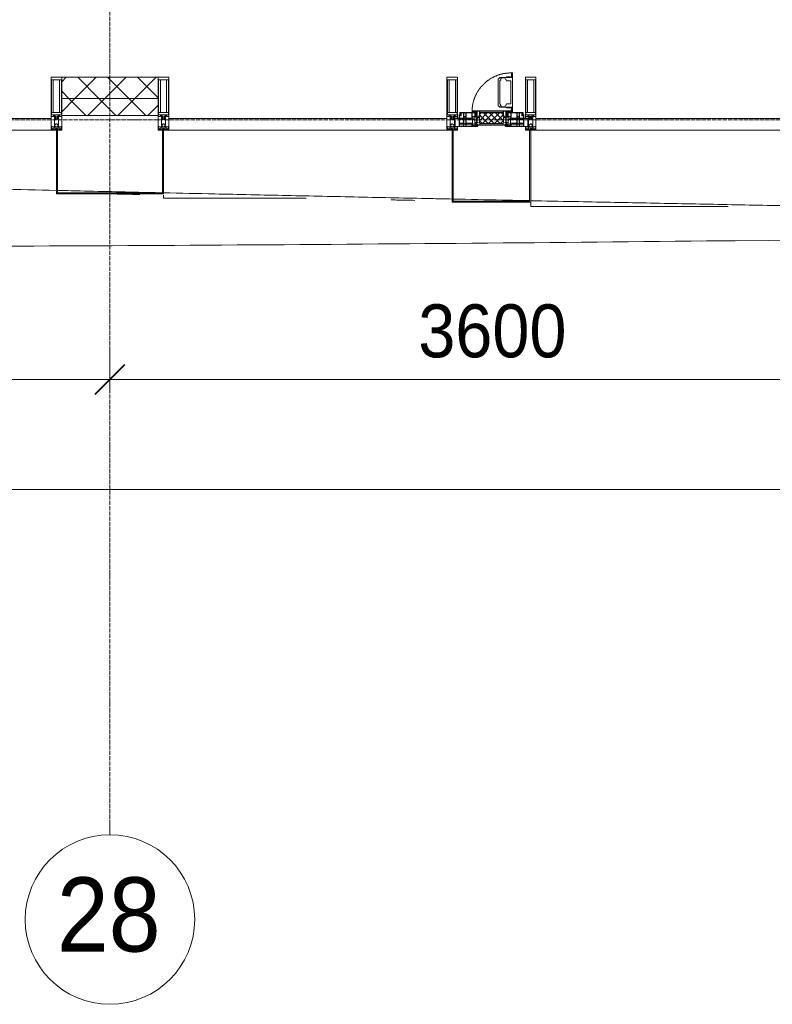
# Model space of a CAD drawing. Header units: millimetres. Extents: x 5617 to 109543, y 7718 to 202726.
# Tile 15 of 84: x 39988 to 43539, y 11226 to 15872. Entities that reach past the tile are written whole.
import ezdxf

# ---------------------------------------------------------------- set-up
doc = ezdxf.new("R2010")
doc.units = ezdxf.units.MM
for name, pattern in [('-D1-02х01', [3, 2, -1]), ('ADSK_Линия сетки', [25, 20, -2.5, 0, -2.5]), ('Линия сетки', [25, 20, -2.5, 0, -2.5])]:
    doc.linetypes.add(name, pattern=pattern)
for name, color, linetype, lineweight in [('Импосты витража', 7, 'Continuous', 18), ('Колонны', 7, 'Continuous', 18), ('Окна', 7, 'Continuous', 18), ('Оси', 7, 'Continuous', 9), ('Панели витража', 7, 'Continuous', 18), ('Размеры', 7, 'Continuous', 9), ('Размеры-100', 7, 'Continuous', 9), ('Стены разрез', 7, 'Continuous', 40), ('Стены штриховка', 7, 'Continuous', 40), ('Форма', 7, 'Continuous', 18), ('Формообразующий элемент-перекрытие', 7, 'Continuous', 18), ('Элементы узлов', 7, 'Continuous', 18)]:
    doc.layers.add(name, color=color, linetype=linetype, lineweight=lineweight)
doc.styles.add('Arial', font='arial.ttf', dxfattribs={"width": 0.9, "height": 250})
doc.styles.add('Arial_1', font='arial.ttf', dxfattribs={"width": 0.9, "height": 350})
doc.dimstyles.new('Основной_2_5_мм', dxfattribs={"dimscale": 304.8, "dimtxt": 255.06485, "dimasz": 0.463911, "dimexe": 0.492126, "dimexo": 0.492126, "dimgap": 0.098425, "dimtad": 1, "dimdec": 0, "dimdsep": 46, "dimtxsty": 'Arial', "dimblk1": 'OBLIQUE', "dimblk2": 'OBLIQUE', "dimsah": 1, "dimcen": 0.09, "dimdle": 0.492126, "dimazin": 2, "dimtfac": 1, "dimtdec": 4, "dimtix": 1, "dimtmove": 0, "dimatfit": 3, "dimfxl": 1, "dimtvp": 1, "dimtolj": 1, "dimtzin": 0, "dimlwd": 20, "dimlwe": 20, "dimarcsym": 2})
pattern_1 = [(45, (0, 0), (-70.71068, 70.71068), []), (135, (0, 0), (-70.71068, -70.71068), [])]

# ---------------------------------------------------------------- blocks, each defined once
blk = doc.blocks.new('System Panel - A_PAN_Glass-7508020-МКСС_К4_L16_54_900_')
at = {"layer": 'Панели витража', "color": 253, "lineweight": 5, "true_color": 0xaaaaaa}
for p, q in [((656.25, 55), (-656.25, 55)), ((-656.25, 55), (-656.25, 0)), ((656.25, 0), (656.25, 55)), ((-656.25, 0), (656.25, 0))]:
    blk.add_line(p, q, dxfattribs=at)
blk = doc.blocks.new('A_PAN_Створка - 383мм-V56-МКСС_К4_L16_54_900_')
at = {"layer": 'Панели витража', "lineweight": 5}
h = blk.add_hatch(dxfattribs=at)
h.set_pattern_fill('FP_7', color=256, style=0, pattern_type=2)
h.set_pattern_definition([(45, (-113350, -15350), (-14.1421356, 14.1421356), []), (135, (-113350, -15350), (-14.1421356, -14.1421356), [])])
h.paths.add_polyline_path([(54.5, 31.8), (54.9, 34.1), (57.2, 36.4), (57.2, 60.8), (54.6, 63.4), (53.6, 82.7), (-54.6, 81.8), (-54.6, 63.4), (-57.2, 60.8), (-57.2, 36.4), (-54.9, 34.1), (-54.5, 31.8)])
at = {"layer": 'Окна', "lineweight": 5}
for p, q in [((39.7, 249), (31.1, 240.4)), ((31.1, 117.6), (31.1, 240.4)), ((41.4, 234.2), (39.1, 233.8)), ((39.1, 179), (39.1, 233.8)), ((70.1, 249), (39.7, 249)), ((41.4, 234.2), (43.5, 236.3)), ((45, 244.7), (42.3, 239.8)), ((42.3, 239.8), (43.5, 236.3)), ((45.9, 246.8), (45, 244.7)), ((63.3, 246.8), (45.9, 246.8)), ((64.1, 245), (63.3, 246.8)), ((64.1, 245), (66.7, 241)), ((66.7, 241), (68.6, 239.7)), ((68.6, 239.7), (68.6, 236.4)), ((68.6, 236.4), (71.1, 233.9)), ((70.1, 252.9), (70.1, 249)), ((95.1, 252.9), (70.1, 252.9)), ((71.1, 233.9), (89.5, 233.9)), ((74.1, 248.4), (74.1, 252.9)), ((89.1, 248.4), (74.1, 248.4)), ((89.1, 252.9), (89.1, 248.4)), ((89.5, 233.9), (90.6, 232.8)), ((90.6, 125.2), (90.6, 232.8)), ((93.1, 248.4), (93.1, 252.9)), ((97.9, 248.4), (93.1, 248.4)), ((95.1, 270.5), (95.1, 252.9)), ((99.6, 270.5), (95.1, 270.5)), ((97.9, 262.4), (95.1, 262.4)), ((97.9, 262.4), (97.9, 248.4)), ((99.6, 270.5), (99.6, 87.5)), ((39.1, 179), (39.1, 124.2)), ((39.7, 109), (31.1, 117.6)), ((41.4, 123.8), (39.1, 124.2)), ((70.1, 109), (39.7, 109)), ((41.4, 123.8), (43.5, 121.7)), ((42.3, 118.2), (43.5, 121.7)), ((45, 113.3), (42.3, 118.2)), ((45.9, 111.2), (45, 113.3)), ((63.3, 111.2), (45.9, 111.2)), ((64.1, 113), (63.3, 111.2)), ((64.1, 113), (66.7, 117)), ((66.7, 117), (68.6, 118.3)), ((68.6, 121.6), (71.1, 124.1)), ((68.6, 118.3), (68.6, 121.6)), ((70.1, 105.1), (70.1, 109)), ((95.1, 105.1), (70.1, 105.1)), ((71.1, 124.1), (89.5, 124.1)), ((74.1, 109.6), (74.1, 105.1)), ((89.1, 109.6), (74.1, 109.6)), ((89.1, 105.1), (89.1, 109.6)), ((89.5, 124.1), (90.6, 125.2)), ((93.1, 109.6), (93.1, 105.1)), ((97.9, 109.6), (93.1, 109.6)), ((95.1, 87.5), (95.1, 105.1)), ((97.9, 95.6), (95.1, 95.6)), ((97.9, 95.6), (97.9, 109.6)), ((-171, 57), (-156, 57)), ((-171, 17), (-171, 57)), ((-153, 73.5), (-150, 73.5)), ((-153, 60), (-153, 73.5)), ((-150, 84), (-78, 84)), ((-150, 73.5), (-150, 84)), ((-91.5, 92), (91.5, 92)), ((-91.5, 87.5), (-91.5, 92)), ((-73.9, 87.5), (-91.5, 87.5)), ((-78, 84), (-78, 23.5)), ((-73.9, 62.5), (-73.9, 87.5)), ((-70, 62.5), (-73.9, 62.5)), ((-70, 32.1), (-70, 62.5)), ((70, 62.5), (70, 32.1)), ((73.9, 62.5), (70, 62.5)), ((73.9, 87.5), (73.9, 62.5)), ((91.5, 87.5), (73.9, 87.5)), ((78, 84), (150, 84)), ((78, 23.5), (78, 84)), ((91.5, 92), (91.5, 87.5)), ((99.6, 87.5), (95.1, 87.5)), ((150, 84), (150, 73.5)), ((150, 73.5), (153, 73.5)), ((153, 73.5), (153, 60)), ((156, 57), (171, 57)), ((171, 57), (171, 17)), ((-67.9, 17), (-171, 17)), ((-78, 23.5), (-67.9, 23.5)), ((-61.4, 23.5), (-70, 32.1)), ((-67.9, 23.5), (-64.6, 26.8)), ((-67.9, 17), (-67.9, 23.5)), ((-61.4, 23.5), (-67.9, 17)), ((-64.6, 26.8), (-61.4, 23.5)), ((61.4, 23.5), (-61.4, 23.5)), ((70, 32.1), (61.4, 23.5)), ((61.4, 23.5), (64.6, 26.8)), ((67.9, 17), (61.4, 23.5)), ((64.6, 26.8), (67.9, 23.5)), ((67.9, 23.5), (67.9, 17)), ((67.9, 23.5), (78, 23.5)), ((171, 17), (67.9, 17))]:
    blk.add_line(p, q, dxfattribs=at)
at = {"layer": 'Окна', "color": 253, "lineweight": 5, "true_color": 0xaaaaaa}
for p, q in [((-171, 55.5), (-152, 55.5)), ((-152, 20), (-152, 73.5)), ((-150.5, 69.5), (-150.5, 73.5)), ((-145, 69.5), (-150.5, 69.5)), ((-150.5, 33.6), (-150.5, 68)), ((-150.5, 68), (-143.5, 68)), ((-150.5, 56.6), (-132.4, 56.6)), ((-136.4, 52.4), (-150.5, 52.4)), ((-148.5, 82.5), (-132.4, 82.5)), ((-148.5, 81), (-148.5, 82.5)), ((-143.5, 81), (-148.5, 81)), ((-145, 69.5), (-145, 79.5)), ((-143.5, 68), (-143.5, 81)), ((-137.2, 54.8), (-135.8, 50.8)), ((-132.5, 54.8), (-137.2, 54.8)), ((-132.1, 49), (-135.8, 50.8)), ((-132.5, 53.8), (-133.4, 52)), ((-133.4, 52), (-130.1, 50.4)), ((-132.5, 53.8), (-132.5, 54.8)), ((-132.4, 56.6), (-132.4, 82.5)), ((-132.1, 49), (-132.1, 36.8)), ((-131, 82.5), (-120.8, 82.5)), ((-131, 82.5), (-131, 64.6)), ((-131, 64.6), (-120.8, 64.6)), ((-131, 56.5), (-131, 62.6)), ((-120.8, 62.6), (-131, 62.6)), ((-131, 56.5), (-120.8, 56.5)), ((-131, 55.1), (-131, 52.7)), ((-120.8, 55.1), (-131, 55.1)), ((-129.4, 51.1), (-131, 52.7)), ((-130.1, 50.4), (-129.4, 51.1)), ((-130.1, 35.3), (-130.1, 50.4)), ((-122.4, 51.1), (-120.8, 52.7)), ((-121.7, 50.4), (-122.4, 51.1)), ((-118.4, 52), (-121.7, 50.4)), ((-121.7, 35.3), (-121.7, 50.4)), ((-120.8, 82.5), (-120.8, 64.6)), ((-120.8, 56.5), (-120.8, 62.6)), ((-120.8, 55.1), (-120.8, 52.7)), ((-119.7, 49), (-115.9, 50.8)), ((-119.7, 49), (-119.7, 36.8)), ((-119.3, 82.5), (-92.5, 82.5)), ((-119.3, 56.6), (-119.3, 82.5)), ((-92.5, 56.6), (-119.3, 56.6)), ((-119.3, 54.8), (-114.6, 54.8)), ((-119.3, 53.8), (-119.3, 54.8)), ((-119.3, 53.8), (-118.4, 52)), ((-114.6, 54.8), (-115.9, 50.8)), ((-94.1, 52.5), (-115.3, 52.5)), ((-89.9, 50.9), (-94.1, 52.5)), ((-92.5, 56.6), (-92.5, 82.5)), ((-90.8, 82.5), (-79.5, 82.5)), ((-90.8, 64.6), (-90.8, 82.5)), ((-80.1, 64.6), (-90.8, 64.6)), ((-90.8, 62.7), (-90.8, 56.6)), ((-80.4, 62.7), (-90.8, 62.7)), ((-90.8, 56.6), (-85.9, 56.6)), ((-89.9, 52.2), (-88.6, 53.5)), ((-89.9, 52.2), (-89.9, 50.9)), ((-89.9, 35.1), (-89.9, 50.9)), ((-85.9, 53.5), (-88.6, 53.5)), ((-85.9, 56.6), (-85.9, 53.5)), ((-85.9, 53.5), (-78, 45.6)), ((-85, 84), (-85, 87.5)), ((-85, 87.5), (-78, 87.5)), ((-78, 84), (-85, 84)), ((-80.4, 61.1), (-80.4, 62.7)), ((-78, 61.1), (-80.4, 61.1)), ((-80.1, 66.1), (-80.1, 64.6)), ((-78, 66.1), (-80.1, 66.1)), ((-79.5, 82.5), (-79.5, 80.6)), ((-79.5, 80.6), (-78, 80.6)), ((-78, 87.5), (-78, 84)), ((-78, 66.1), (-78, 61.1)), ((78, 87.5), (78, 84)), ((85, 87.5), (78, 87.5)), ((78, 84), (85, 84)), ((79.5, 80.6), (78, 80.6)), ((78, 66.1), (78, 61.1)), ((78, 66.1), (80.1, 66.1)), ((78, 61.1), (80.4, 61.1)), ((85.9, 53.5), (78, 45.6)), ((90.8, 82.5), (79.5, 82.5)), ((79.5, 82.5), (79.5, 80.6)), ((80.1, 66.1), (80.1, 64.6)), ((80.1, 64.6), (90.8, 64.6)), ((80.4, 62.7), (90.8, 62.7)), ((80.4, 61.1), (80.4, 62.7)), ((85, 84), (85, 87.5)), ((85.9, 56.6), (85.9, 53.5)), ((90.8, 56.6), (85.9, 56.6)), ((85.9, 53.5), (88.6, 53.5)), ((89.9, 52.2), (88.6, 53.5)), ((89.9, 50.9), (94.1, 52.5)), ((89.9, 52.2), (89.9, 50.9)), ((89.9, 35.1), (89.9, 50.9)), ((90.8, 64.6), (90.8, 82.5)), ((90.8, 62.7), (90.8, 56.6)), ((119.3, 82.5), (92.5, 82.5)), ((92.5, 56.6), (92.5, 82.5)), ((92.5, 56.6), (119.3, 56.6)), ((94.1, 52.5), (115.3, 52.5)), ((114.6, 54.8), (115.9, 50.8)), ((119.3, 54.8), (114.6, 54.8)), ((119.7, 49), (115.9, 50.8)), ((119.3, 53.8), (118.4, 52)), ((118.4, 52), (121.7, 50.4)), ((119.3, 56.6), (119.3, 82.5)), ((119.3, 53.8), (119.3, 54.8)), ((119.7, 49), (119.7, 36.8)), ((120.8, 82.5), (120.8, 64.6)), ((131, 82.5), (120.8, 82.5)), ((131, 64.6), (120.8, 64.6)), ((120.8, 56.5), (120.8, 62.6)), ((120.8, 62.6), (131, 62.6)), ((131, 56.5), (120.8, 56.5)), ((120.8, 55.1), (120.8, 52.7)), ((120.8, 55.1), (131, 55.1)), ((122.4, 51.1), (120.8, 52.7)), ((121.7, 50.4), (122.4, 51.1)), ((121.7, 35.3), (121.7, 50.4)), ((129.4, 51.1), (131, 52.7)), ((130.1, 50.4), (129.4, 51.1)), ((133.4, 52), (130.1, 50.4)), ((130.1, 35.3), (130.1, 50.4)), ((131, 82.5), (131, 64.6)), ((131, 56.5), (131, 62.6)), ((131, 55.1), (131, 52.7)), ((132.1, 49), (135.8, 50.8)), ((132.1, 49), (132.1, 36.8)), ((132.4, 56.6), (132.4, 82.5)), ((148.5, 82.5), (132.4, 82.5)), ((150.5, 56.6), (132.4, 56.6)), ((132.5, 54.8), (137.2, 54.8)), ((132.5, 53.8), (132.5, 54.8)), ((132.5, 53.8), (133.4, 52)), ((137.2, 54.8), (135.8, 50.8)), ((136.4, 52.4), (150.5, 52.4)), ((143.5, 81), (148.5, 81)), ((143.5, 68), (143.5, 81)), ((150.5, 68), (143.5, 68)), ((145, 69.5), (145, 79.5)), ((145, 69.5), (150.5, 69.5)), ((148.5, 81), (148.5, 82.5)), ((150.5, 69.5), (150.5, 73.5)), ((150.5, 33.6), (150.5, 68)), ((152, 20), (152, 73.5)), ((171, 55.5), (152, 55.5)), ((-171, 18.5), (-153.5, 18.5)), ((-153.5, 18.5), (-152, 20)), ((-136.3, 33.6), (-150.5, 33.6)), ((-150.5, 29.4), (-132.4, 29.4)), ((-150.5, 17), (-150.5, 29.4)), ((-132.4, 18.6), (-150.5, 18.6)), ((-137.2, 31), (-135.8, 35)), ((-132.5, 31), (-137.2, 31)), ((-132.1, 36.8), (-135.8, 35)), ((-133.4, 33.7), (-130.1, 35.3)), ((-132.5, 31.9), (-133.4, 33.7)), ((-132.5, 31.9), (-132.5, 31)), ((-132.4, 29.4), (-132.4, 18.6)), ((-129.4, 34.6), (-131, 33)), ((-131, 30.9), (-131, 33)), ((-120.8, 30.9), (-131, 30.9)), ((-131, 29.5), (-120.8, 29.5)), ((-131, 18.2), (-131, 29.5)), ((-120.8, 18.2), (-131, 18.2)), ((-130.1, 35.3), (-129.4, 34.6)), ((-121.7, 35.3), (-122.4, 34.6)), ((-122.4, 34.6), (-120.8, 33)), ((-118.4, 33.7), (-121.7, 35.3)), ((-120.8, 30.9), (-120.8, 33)), ((-120.8, 18.2), (-120.8, 29.5)), ((-119.7, 36.8), (-115.9, 35)), ((-119.3, 31.9), (-118.4, 33.7)), ((-119.3, 31.9), (-119.3, 31)), ((-119.3, 31), (-114.6, 31)), ((-92.5, 29.4), (-119.3, 29.4)), ((-119.3, 29.4), (-119.3, 18.6)), ((-119.3, 18.6), (-92.5, 18.6)), ((-114.6, 31), (-115.9, 35)), ((-94.1, 33.5), (-115.4, 33.5)), ((-89.9, 35.1), (-94.1, 33.5)), ((-92.5, 18.6), (-92.5, 29.4)), ((-90.8, 18.5), (-90.8, 29.4)), ((-90.8, 29.4), (-85.9, 29.4)), ((-87.3, 18.5), (-90.8, 18.5)), ((-89.9, 32.5), (-89.9, 35.1)), ((-85.9, 32.5), (-89.9, 32.5)), ((-87.3, 21.9), (-85.9, 21.9)), ((-87.3, 20.4), (-87.3, 21.9)), ((-87.3, 20.4), (-87.3, 18.5)), ((-84.8, 20.4), (-87.3, 20.4)), ((-85.9, 29.4), (-85.9, 32.5)), ((-85.9, 21.9), (-85.9, 29.4)), ((-85.9, 18.2), (-85.9, 20.4)), ((-75.9, 18.2), (-85.9, 18.2)), ((-83.4, 20.4), (-84.8, 20.4)), ((-70, 33.8), (-83.4, 20.4)), ((-78, 45.6), (-78, 36.8)), ((-78, 36.8), (-70, 36.8)), ((-75.9, 23.5), (-73, 23.5)), ((-75.9, 21.5), (-75.9, 23.5)), ((-75.9, 21.5), (-75.9, 18.2)), ((-74.9, 21.5), (-75.9, 21.5)), ((-74.9, 17.9), (-74.9, 21.5)), ((-68.9, 17.9), (-74.9, 17.9)), ((-67.2, 29.3), (-73, 23.5)), ((-70, 36.8), (-70, 33.8)), ((-68.9, 21.5), (-68.9, 17.9)), ((-67.9, 21.5), (-68.9, 21.5)), ((-67.9, 23.5), (-64.6, 26.8)), ((-67.9, 21.5), (-67.9, 23.5)), ((-64.6, 26.8), (-67.2, 29.3)), ((64.6, 26.8), (67.2, 29.3)), ((67.9, 23.5), (64.6, 26.8)), ((67.2, 29.3), (73, 23.5)), ((67.9, 21.5), (67.9, 23.5)), ((67.9, 21.5), (68.9, 21.5)), ((68.9, 21.5), (68.9, 17.9)), ((68.9, 17.9), (74.9, 17.9)), ((70, 36.8), (70, 33.8)), ((78, 36.8), (70, 36.8)), ((70, 33.8), (83.4, 20.4)), ((75.9, 23.5), (73, 23.5)), ((74.9, 21.5), (75.9, 21.5)), ((74.9, 17.9), (74.9, 21.5)), ((75.9, 21.5), (75.9, 23.5)), ((75.9, 21.5), (75.9, 18.2)), ((75.9, 18.2), (85.9, 18.2)), ((78, 45.6), (78, 36.8)), ((83.4, 20.4), (84.8, 20.4)), ((84.8, 20.4), (87.3, 20.4)), ((85.9, 32.5), (89.9, 32.5)), ((85.9, 29.4), (85.9, 32.5)), ((85.9, 21.9), (85.9, 29.4)), ((90.8, 29.4), (85.9, 29.4)), ((87.3, 21.9), (85.9, 21.9)), ((85.9, 18.2), (85.9, 20.4)), ((87.3, 20.4), (87.3, 21.9)), ((87.3, 20.4), (87.3, 18.5)), ((87.3, 18.5), (90.8, 18.5)), ((89.9, 35.1), (94.1, 33.5)), ((89.9, 32.5), (89.9, 35.1)), ((90.8, 18.5), (90.8, 29.4)), ((92.5, 18.6), (92.5, 29.4)), ((92.5, 29.4), (119.3, 29.4)), ((119.3, 18.6), (92.5, 18.6)), ((94.1, 33.5), (115.4, 33.5)), ((114.6, 31), (115.9, 35)), ((119.3, 31), (114.6, 31)), ((119.7, 36.8), (115.9, 35)), ((118.4, 33.7), (121.7, 35.3)), ((119.3, 31.9), (118.4, 33.7)), ((119.3, 31.9), (119.3, 31)), ((119.3, 29.4), (119.3, 18.6)), ((122.4, 34.6), (120.8, 33)), ((120.8, 30.9), (120.8, 33)), ((120.8, 30.9), (131, 30.9)), ((120.8, 18.2), (120.8, 29.5)), ((131, 29.5), (120.8, 29.5)), ((120.8, 18.2), (131, 18.2)), ((121.7, 35.3), (122.4, 34.6)), ((130.1, 35.3), (129.4, 34.6)), ((129.4, 34.6), (131, 33)), ((133.4, 33.7), (130.1, 35.3)), ((131, 30.9), (131, 33)), ((131, 18.2), (131, 29.5)), ((132.1, 36.8), (135.8, 35)), ((150.5, 29.4), (132.4, 29.4)), ((132.4, 29.4), (132.4, 18.6)), ((132.4, 18.6), (150.5, 18.6)), ((132.5, 31.9), (133.4, 33.7)), ((132.5, 31.9), (132.5, 31)), ((132.5, 31), (137.2, 31)), ((137.2, 31), (135.8, 35)), ((136.3, 33.6), (150.5, 33.6)), ((150.5, 17), (150.5, 29.4)), ((153.5, 18.5), (152, 20)), ((171, 18.5), (153.5, 18.5))]:
    blk.add_line(p, q, dxfattribs=at)
at = {"layer": 'Окна', "linetype": '-D1-02х01', "lineweight": 5}
blk.add_arc((91.4, 87.5), 183, 88.8555, 178.5909, dxfattribs=at)
at = {"layer": 'Окна', "lineweight": 5}
for centre, start, end in [((-156, 60), 270, 360), ((156, 60), 180, 270)]:
    blk.add_arc(centre, 3, start, end, dxfattribs=at)
at = {"layer": 'Элементы узлов', "color": 253, "lineweight": 5, "true_color": 0xaaaaaa}
for p, q in [((-91.5, 92), (-91.5, 87.5)), ((-91.5, 92), (91.5, 92)), ((-91.5, 87.5), (-73.9, 87.5)), ((-83.4, 90.3), (-69.4, 90.3)), ((-83.4, 90.3), (-83.4, 87.5)), ((-73.9, 87.5), (-73.9, 62.5)), ((-69.4, 85.5), (-73.9, 85.5)), ((-73.9, 81.5), (-69.4, 81.5)), ((-69.4, 66.5), (-73.9, 66.5)), ((-73.9, 62.5), (-70, 62.5)), ((-70, 62.5), (-70, 32.1)), ((-69.4, 90.3), (-69.4, 85.5)), ((-69.4, 81.5), (-69.4, 66.5)), ((-67.9, 89.3), (-66.9, 90.3)), ((-67.9, 62.5), (-67.9, 89.3)), ((-61.7, 62.5), (-67.9, 62.5)), ((-66, 56.5), (-67.8, 55.7)), ((-67.8, 55.7), (-67.8, 38.3)), ((-66.9, 90.3), (-57.4, 90.3)), ((-66, 56.5), (-62, 59.1)), ((-62, 59.1), (-60.7, 61)), ((-60.1, 67.7), (-61.7, 64.9)), ((-61.7, 64.9), (-61.7, 62.5)), ((-60.7, 61), (-57.4, 61)), ((-56.4, 67.7), (-60.1, 67.7)), ((-57.4, 90.3), (-56.4, 89.4)), ((-57.4, 61), (-54.9, 63.5)), ((-54.6, 63.4), (-57.2, 60.8)), ((-57.2, 60.8), (-57.2, 36.4)), ((-56.4, 89.4), (-56.4, 67.7)), ((-53.9, 90.3), (-54.9, 89.3)), ((-54.9, 89.3), (-54.9, 85.6)), ((-54.9, 85.6), (-53.9, 84.6)), ((-54.9, 81.9), (-53.8, 83)), ((-54.9, 63.5), (-54.9, 81.9)), ((-53.6, 82.7), (-54.6, 81.8)), ((-54.6, 81.8), (-54.6, 63.4)), ((53.9, 90.3), (-53.9, 90.3)), ((-53.9, 84.6), (53.9, 84.6)), ((53.8, 83), (-53.8, 83)), ((53.6, 82.7), (-53.6, 82.7)), ((54.6, 81.8), (53.6, 82.7)), ((54.9, 81.9), (53.8, 83)), ((53.9, 90.3), (54.9, 89.3)), ((54.9, 85.6), (53.9, 84.6)), ((54.6, 63.4), (54.6, 81.8)), ((57.2, 60.8), (54.6, 63.4)), ((54.9, 89.3), (54.9, 85.6)), ((54.9, 63.5), (54.9, 81.9)), ((57.4, 61), (54.9, 63.5)), ((57.4, 90.3), (56.4, 89.4)), ((56.4, 89.4), (56.4, 67.7)), ((56.4, 67.7), (60.1, 67.7)), ((57.2, 36.4), (57.2, 60.8)), ((66.9, 90.3), (57.4, 90.3)), ((60.7, 61), (57.4, 61)), ((60.1, 67.7), (61.7, 64.9)), ((62, 59.1), (60.7, 61)), ((61.7, 64.9), (61.7, 62.5)), ((61.7, 62.5), (67.9, 62.5)), ((66, 56.5), (62, 59.1)), ((66, 56.5), (67.8, 55.7)), ((67.9, 89.3), (66.9, 90.3)), ((67.8, 55.7), (67.8, 38.3)), ((67.9, 62.5), (67.9, 89.3)), ((69.4, 90.3), (69.4, 85.5)), ((83.4, 90.3), (69.4, 90.3)), ((69.4, 85.5), (73.9, 85.5)), ((69.4, 81.5), (69.4, 66.5)), ((73.9, 81.5), (69.4, 81.5)), ((69.4, 66.5), (73.9, 66.5)), ((70, 62.5), (70, 32.1)), ((73.9, 62.5), (70, 62.5)), ((91.5, 87.5), (73.9, 87.5)), ((73.9, 87.5), (73.9, 62.5)), ((83.4, 90.3), (83.4, 87.5)), ((91.5, 92), (91.5, 87.5)), ((-70, 32.1), (-61.4, 23.5)), ((-67.8, 38.3), (-65.7, 37.4)), ((-65.7, 37.4), (-60.8, 34.7)), ((61.4, 23.5), (-61.4, 23.5)), ((-60.8, 34.7), (-57.3, 35.9)), ((-55.2, 33.8), (-57.3, 35.9)), ((-57.2, 36.4), (-54.9, 34.1)), ((-55.2, 33.8), (-54.8, 31.5)), ((-54.9, 34.1), (-54.5, 31.8)), ((-53.9, 30.5), (-54.9, 29.5)), ((-54.9, 29.5), (-54.9, 25.8)), ((-54.9, 25.8), (-53.9, 24.8)), ((0, 31.5), (-54.8, 31.5)), ((-54.5, 31.8), (54.5, 31.8)), ((53.9, 30.5), (-53.9, 30.5)), ((-53.9, 24.8), (53.9, 24.8)), ((0, 31.5), (54.8, 31.5)), ((53.9, 30.5), (54.9, 29.5)), ((54.9, 25.8), (53.9, 24.8)), ((54.5, 31.8), (54.9, 34.1)), ((55.2, 33.8), (54.8, 31.5)), ((54.9, 34.1), (57.2, 36.4)), ((54.9, 29.5), (54.9, 25.8)), ((55.2, 33.8), (57.3, 35.9)), ((60.8, 34.7), (57.3, 35.9)), ((65.7, 37.4), (60.8, 34.7)), ((70, 32.1), (61.4, 23.5)), ((67.8, 38.3), (65.7, 37.4))]:
    blk.add_line(p, q, dxfattribs=at)
blk = doc.blocks.new('Rectangular Mullion - 50Wx250H-2623690-МКСС_К4_L16_54_900_')
at = {"layer": 'Элементы узлов', "color": 253, "lineweight": 5, "true_color": 0xaaaaaa}
for p, q in [((-25, 65.2), (-25, 250)), ((-25, 250), (0, 250)), ((-23, 237.3), (0, 237.3)), ((-23, 237.3), (-23, 73.6)), ((-14.9, 84), (-14.9, 237.3)), ((25, 250), (0, 250)), ((23, 237.3), (0, 237.3)), ((14.9, 84), (14.9, 237.3)), ((23, 237.3), (23, 73.6)), ((25, 65.2), (25, 250)), ((-14, 65.2), (-25, 65.2)), ((0, 84), (-23, 84)), ((-0.5, 73.6), (-23, 73.6)), ((-14, 71.3), (-14, 65.2)), ((-10, 71.3), (-14, 71.3)), ((-10, 53), (-10, 71.3)), ((-8.7, 53), (-10, 53)), ((-10, 53), (-10, 17)), ((-8.7, 53), (-7, 54.7)), ((-7, 65.2), (-5.9, 67.3)), ((-7, 65.2), (-7, 54.7)), ((-4.1, 67.3), (-5.9, 67.3)), ((-4.1, 67.3), (-2.9, 65.1)), ((-2.9, 65.1), (-2.9, 54.6)), ((-1.3, 53), (-2.9, 54.6)), ((0, 53), (-1.3, 53)), ((0, 84), (23, 84)), ((0, 53), (1.3, 53)), ((0.5, 73.6), (23, 73.6)), ((1.3, 53), (2.9, 54.6)), ((4.1, 67.3), (2.9, 65.1)), ((2.9, 65.1), (2.9, 54.6)), ((4.1, 67.3), (5.9, 67.3)), ((7, 65.2), (5.9, 67.3)), ((7, 65.2), (7, 54.7)), ((8.7, 53), (7, 54.7)), ((8.7, 53), (10, 53)), ((10, 71.3), (14, 71.3)), ((10, 53), (10, 71.3)), ((10, 53), (10, 17)), ((14, 71.3), (14, 65.2)), ((14, 65.2), (25, 65.2)), ((-23.8, 14.6), (-25, 14.2)), ((-25, 0), (-25, 14.2)), ((-22.3, 17), (-23.8, 17)), ((-23.8, 17), (-23.8, 14.6)), ((-22.5, 10.6), (-23.8, 14.6)), ((-22.5, 10.6), (-23.7, 9.9)), ((-23.7, 1.3), (-23.7, 9.9)), ((-23.7, 1.3), (-11.8, 1.3)), ((-23.2, 10.2), (-22.5, 8)), ((-22.5, 8), (-22.5, 4.5)), ((-21.3, 4.5), (-22.5, 4.5)), ((-22.3, 17), (-22.3, 16)), ((-22.3, 16), (-21.3, 16)), ((-19, 17.6), (-21.3, 16)), ((-21.3, 4.5), (-21.3, 6.5)), ((-21.3, 6.5), (-14.2, 6.5)), ((-18.4, 16.6), (-19, 17.6)), ((-7.4, 16.6), (-18.4, 16.6)), ((-14.2, 6.5), (-14.2, 4.5)), ((-13.2, 4.5), (-14.2, 4.5)), ((-13.2, 4.5), (-12.2, 7.2)), ((-12.7, 7.6), (-11.3, 11.4)), ((-12.7, 7.6), (-11.8, 6.9)), ((-12.2, 9), (-12.2, 14.8)), ((-12.2, 14.8), (0, 14.8)), ((-11.8, 1.3), (-11.8, 6.9)), ((-10.5, 11.2), (-11.3, 11.4)), ((-10.5, 1.5), (-10.5, 11.2)), ((-4.8, 1.5), (-10.5, 1.5)), ((-10, 17), (-7.5, 17)), ((-8.5, 23), (-1.5, 30)), ((-8.5, 18.5), (-8.5, 23)), ((-7.5, 18.5), (-8.5, 18.5)), ((-7.5, 17), (-7.5, 18.5)), ((-7.4, 18), (-7.4, 16.6)), ((-2.6, 18), (-7.4, 18)), ((0, 8), (-4.8, 8)), ((-4.8, 1.5), (-4.8, 8)), ((-2.6, 18), (-2.6, 16.8)), ((-2.6, 16.8), (0, 16.8)), ((-1.5, 30), (0, 30)), ((1.5, 30), (0, 30)), ((2.6, 16.8), (0, 16.8)), ((0, 14.8), (0, 16.8)), ((0, 14.8), (0, 16.8)), ((12.2, 14.8), (0, 14.8)), ((0, 0), (0, 8)), ((0, 8), (4.8, 8)), ((0, 0), (0, 8)), ((8.5, 23), (1.5, 30)), ((2.6, 18), (2.6, 16.8)), ((2.6, 18), (7.4, 18)), ((4.8, 1.5), (4.8, 8)), ((4.8, 1.5), (10.5, 1.5)), ((7.4, 18), (7.4, 16.6)), ((7.4, 16.6), (18.4, 16.6)), ((7.5, 18.5), (8.5, 18.5)), ((7.5, 17), (7.5, 18.5)), ((10, 17), (7.5, 17)), ((8.5, 18.5), (8.5, 23)), ((10.5, 11.2), (11.3, 11.4)), ((10.5, 1.5), (10.5, 11.2)), ((12.7, 7.6), (11.3, 11.4)), ((12.7, 7.6), (11.8, 6.9)), ((11.8, 1.3), (11.8, 6.9)), ((23.7, 1.3), (11.8, 1.3)), ((12.2, 9), (12.2, 14.8)), ((13.2, 4.5), (12.2, 7.2)), ((13.2, 4.5), (14.2, 4.5)), ((21.3, 6.5), (14.2, 6.5)), ((14.2, 6.5), (14.2, 4.5)), ((18.4, 16.6), (19, 17.6)), ((19, 17.6), (21.3, 16)), ((22.3, 16), (21.3, 16)), ((21.3, 4.5), (21.3, 6.5)), ((21.3, 4.5), (22.5, 4.5)), ((22.3, 17), (22.3, 16)), ((22.3, 17), (23.8, 17)), ((22.5, 10.6), (23.8, 14.6)), ((22.5, 10.6), (23.7, 9.9)), ((23.2, 10.2), (22.5, 8)), ((22.5, 8), (22.5, 4.5)), ((23.7, 1.3), (23.7, 9.9)), ((23.8, 17), (23.8, 14.6)), ((23.8, 14.6), (25, 14.2)), ((25, 0), (25, 14.2)), ((-25, 0), (0, 0)), ((25, 0), (0, 0))]:
    blk.add_line(p, q, dxfattribs=at)
for centre, start, end in [((-0.5, 73.1), 360, 90), ((0.5, 73.1), 90, 180)]:
    blk.add_arc(centre, 0.5, start, end, dxfattribs=at)
blk = doc.blocks.new('Rectangular Mullion - R_StandardFrame_50Wx250H-V47-МКСС_К4_L16_54_900_')
at = {"layer": 'Импосты витража', "color": 253, "lineweight": 5, "true_color": 0xaaaaaa}
for p, q in [((-25, -250), (-25, 0)), ((-25, 0), (0, 0)), ((5, 0), (25, 0)), ((25, 0), (25, -250)), ((25, -250), (-25, -250))]:
    blk.add_line(p, q, dxfattribs=at)
blk = doc.blocks.new('Rectangular Mullion - R_StandardFrame_50Wx250H-7505731-МКСС_К4_L16_54_900_')
at = {"layer": 'Импосты витража', "color": 253, "lineweight": 5, "true_color": 0xaaaaaa}
for p, q in [((-25, -250), (-25, 0)), ((-25, 0), (-5, 0)), ((0, 0), (25, 0)), ((25, 0), (25, -250)), ((25, -250), (-25, -250))]:
    blk.add_line(p, q, dxfattribs=at)
blk = doc.blocks.new('Rectangular Mullion - R_StandardFrame_50Wx250H-V52-МКСС_К4_L16_54_900_')
at = {"layer": 'Импосты витража', "color": 253, "lineweight": 5, "true_color": 0xaaaaaa}
for p, q in [((-25, -250), (-25, 0)), ((-25, 0), (0, 0)), ((5, 0), (25, 0)), ((25, 0), (25, -17)), ((25, -57), (25, -250)), ((25, -250), (-25, -250))]:
    blk.add_line(p, q, dxfattribs=at)
blk = doc.blocks.new('Rectangular Mullion - R_StandardFrame_50Wx250H-V53-МКСС_К4_L16_54_900_')
at = {"layer": 'Импосты витража', "color": 253, "lineweight": 5, "true_color": 0xaaaaaa}
for p, q in [((-25, -17), (-25, 0)), ((-25, 0), (-5, 0)), ((0, 0), (25, 0)), ((25, 0), (25, -250)), ((-25, -250), (-25, -57)), ((25, -250), (-25, -250))]:
    blk.add_line(p, q, dxfattribs=at)
blk = doc.blocks.new('A_SLK_PAN_Type1 - Прямой тип панели-6537729-МКСС_К4_L16_54_900_')
at = {"layer": 'Колонны', "lineweight": 5}
for p, q in [((-252.5, 300), (252.5, 300)), ((-252.5, 0), (-252.5, 300)), ((-247.5, 295), (-247.5, 0)), ((247.5, 295), (-247.5, 295)), ((247.5, 0), (247.5, 295)), ((252.5, 300), (252.5, 0)), ((-247.5, 0), (-252.5, 0)), ((252.5, 0), (247.5, 0))]:
    blk.add_line(p, q, dxfattribs=at)
blk = doc.blocks.new('A_SLK_PAN_Type1 - Прямой тип панели Ф-1_1-7502496-МКСС_К4_L16_54_900_')
at = {"layer": 'Колонны', "lineweight": 5}
for p, q in [((-185, 340), (185, 340)), ((-185, 0), (-185, 340)), ((-180, 335), (-180, 0)), ((180, 335), (-180, 335)), ((180, 0), (180, 335)), ((185, 340), (185, 0)), ((-180, 0), (-185, 0)), ((185, 0), (180, 0))]:
    blk.add_line(p, q, dxfattribs=at)
blk = doc.blocks.new('A_OGR_PAN_Отлив - A_OGR_PAN_Отлив-6121878-МКСС_К4_L16_54_900_')
at = {"layer": 'Колонны', "color": 253, "lineweight": 5, "true_color": 0xaaaaaa}
for q in [(-681.2, -341.9), (250.9, -360)]:
    blk.add_line((-681.2, -360), q, dxfattribs=at)
blk = doc.blocks.new('A_OGR_PAN_Отлив - A_OGR_PAN_Отлив-6121869-МКСС_К4_L16_54_900_')
at = {"layer": 'Колонны', "color": 253, "lineweight": 5, "true_color": 0xaaaaaa}
for q in [(-681.2, -305.5), (-7.8, -320)]:
    blk.add_line((-681.2, -320), q, dxfattribs=at)
blk = doc.blocks.new('135_SLK_K4_AR_FCD_rvt-1-МКСС_К4_L16_54_900_')
at = {"layer": 'Стены разрез', "lineweight": 5, "true_color": 0xaaaaaa}
h = blk.add_hatch(dxfattribs=at)
h.set_pattern_fill('FP_4', color=253, style=0, pattern_type=2)
h.set_pattern_definition(pattern_1)
h.paths.add_polyline_path([(111777.5, 15500), (111777.5, 15600), (111322.5, 15600), (111322.5, 15500)])
h = blk.add_hatch(dxfattribs=at)
h.set_pattern_fill('FP_4', color=253, style=0, pattern_type=2)
h.set_pattern_definition(pattern_1)
h.paths.add_polyline_path([(111777.5, 15420), (111777.5, 15500), (111322.5, 15500), (111322.5, 15420)])
at = {"layer": 'Стены разрез', "color": 253, "lineweight": 9, "true_color": 0xaaaaaa}
for p, q in [((111777.5, 15600), (111322.5, 15600)), ((111322.5, 15600), (111322.5, 15420)), ((111777.5, 15420), (111777.5, 15600)), ((111322.5, 15420), (111777.5, 15420))]:
    blk.add_line(p, q, dxfattribs=at)
at = {"layer": 'Стены штриховка', "color": 253, "lineweight": 9, "true_color": 0xaaaaaa}
blk.add_line((111777.5, 15500), (111322.5, 15500), dxfattribs=at)
at = {"layer": 'Форма', "color": 253, "lineweight": 5, "true_color": 0xaaaaaa, "flags": 128}
blk.add_lwpolyline([(114341.6, 14827.2), (118320, 14866.3), (121358.5, 14890.7), (123765.7, 14904.4), (123964.6, 14905)], dxfattribs=at)
at = {"layer": 'Форма', "color": 253, "lineweight": 9, "true_color": 0xaaaaaa}
for points, knots in [([(109935.1, 15096.8), (109960.3, 15096.2), (110098.5, 15093.1), (110349.6, 15087.5), (110688.5, 15079.8), (111004.6, 15072.7), (111207.6, 15068.2), (111297.6, 15066.1)], [-0.76175834, -0.76175834, -0.76175834, -0.76175834, -0.75961538, -0.75, -0.74038462, -0.73076923, -0.72311748, -0.72311748, -0.72311748, -0.72311748]), ([(111302.4, 15066), (111323.9, 15065.6), (111458.4, 15062.6), (111623.4, 15058.9), (111766.9, 15055.7), (111797.5, 15055)], [-0.72298102, -0.72298102, -0.72298102, -0.72298102, -0.72115385, -0.71153846, -0.7089374, -0.7089374, -0.7089374, -0.7089374]), ([(111802.5, 15054.9), (111883.2, 15053.1), (112077, 15048.9), (112383.9, 15042.2), (112723, 15034.9), (112983.3, 15029.3), (113130.7, 15026.2), (113165, 15025.5)], [-0.70879568, -0.70879568, -0.70879568, -0.70879568, -0.70192308, -0.69230769, -0.68269231, -0.67307692, -0.67015568, -0.67015568, -0.67015568, -0.67015568]), ([(113169.8, 15025.4), (113246.9, 15023.8), (113366.9, 15021.3), (113487, 15018.8), (113530, 15017.9)], [-0.67001838, -0.67001838, -0.67001838, -0.67001838, -0.66346154, -0.65980323, -0.65980323, -0.65980323, -0.65980323]), ([(113535, 15017.8), (113603.3, 15016.4), (113784.8, 15012.7), (114079.3, 15006.8), (114418.2, 15000.1), (114691, 14994.8), (114850.7, 14991.8), (114897.5, 14990.9)], [-0.65966272, -0.65966272, -0.65966272, -0.65966272, -0.65384615, -0.64423077, -0.63461538, -0.625, -0.62102415, -0.62102415, -0.62102415, -0.62102415])]:
    blk.add_open_spline(points, degree=3, knots=knots, dxfattribs=at)
at = {"layer": 'Форма', "color": 253, "lineweight": 5, "true_color": 0xaaaaaa}
blk.add_open_spline([(98675.1, 14913.4), (102255.4, 14846.2), (107526.6, 14775.6), (112939.9, 14812.1), (114511.7, 14829.1)], degree=3, knots=[36.467663, 36.467663, 36.467663, 36.467663, 55.669869, 63.58486, 63.58486, 63.58486, 63.58486], dxfattribs=at)
at = {"layer": 'Формообразующий элемент-перекрытие', "color": 253, "lineweight": 5, "true_color": 0xaaaaaa}
blk.add_open_spline([(111691.6, 15046.8), (111643.7, 15047.9), (111595.8, 15048.9), (111547.9, 15050)], degree=3, dxfattribs=at)
blk.add_open_spline([(112989, 15019.2), (112974.9, 15019.5), (112937.6, 15020.2), (112900.3, 15021), (112877, 15021.5)], degree=3, knots=[0.665483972, 0.665483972, 0.665483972, 0.665483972, 0.666666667, 0.668615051, 0.668615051, 0.668615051, 0.668615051], dxfattribs=at)
at = {"layer": 'Импосты витража', "color": 253, "lineweight": 5, "true_color": 0xaaaaaa}
for p in [(111297.5, 15350), (111802.5, 15350), (113165, 15350), (113535, 15350)]:
    blk.add_blockref('Rectangular Mullion - 50Wx250H-2623690-МКСС_К4_L16_54_900_', p, dxfattribs=at)
at = {"layer": 'Импосты витража', "color": 253, "lineweight": 5, "true_color": 0xaaaaaa, "extrusion": (0, 0, -1), "rotation": 180}
for name, p in [('Rectangular Mullion - R_StandardFrame_50Wx250H-V47-МКСС_К4_L16_54_900_', (-111297.5, 15350)), ('Rectangular Mullion - R_StandardFrame_50Wx250H-7505731-МКСС_К4_L16_54_900_', (-111802.5, 15350)), ('Rectangular Mullion - R_StandardFrame_50Wx250H-V52-МКСС_К4_L16_54_900_', (-113165, 15350)), ('Rectangular Mullion - R_StandardFrame_50Wx250H-V53-МКСС_К4_L16_54_900_', (-113535, 15350))]:
    blk.add_blockref(name, p, dxfattribs=at)
at = {"layer": 'Колонны', "color": 253, "lineweight": 5, "true_color": 0xaaaaaa, "rotation": 180}
for name, p in [('A_SLK_PAN_Type1 - Прямой тип панели-6537729-МКСС_К4_L16_54_900_', (111550, 15350)), ('A_SLK_PAN_Type1 - Прямой тип панели Ф-1_1-7502496-МКСС_К4_L16_54_900_', (113350, 15350))]:
    blk.add_blockref(name, p, dxfattribs=at)
at = {"layer": 'Колонны', "color": 253, "lineweight": 5, "true_color": 0xaaaaaa}
for name, p in [('A_OGR_PAN_Отлив - A_OGR_PAN_Отлив-6121869-МКСС_К4_L16_54_900_', (112483.8, 15350)), ('A_OGR_PAN_Отлив - A_OGR_PAN_Отлив-6121878-МКСС_К4_L16_54_900_', (114216.3, 15350))]:
    blk.add_blockref(name, p, dxfattribs=at)
at = {"layer": 'Панели витража', "color": 253, "lineweight": 5, "true_color": 0xaaaaaa}
for name, p in [('A_PAN_Створка - 383мм-V56-МКСС_К4_L16_54_900_', (113350, 15350)), ('System Panel - A_PAN_Glass-7508020-МКСС_К4_L16_54_900_', (110616.3, 15350)), ('System Panel - A_PAN_Glass-7508020-МКСС_К4_L16_54_900_', (112483.8, 15350)), ('System Panel - A_PAN_Glass-7508020-МКСС_К4_L16_54_900_', (114216.3, 15350))]:
    blk.add_blockref(name, p, dxfattribs=at)
blk = doc.blocks.new('Ось сетки - Круг_Ø8 мм-6577-МКСС_К4_L16_54_900_')
at = {"layer": 'Оси', "lineweight": 20}
for start, end in [(360, 180), (180, 360)]:
    blk.add_arc((0, 0), 4, start, end, dxfattribs=at)
blk = doc.blocks.new('DIMBLOCK11-МКСС_К4_L16_54_900_')
at = {"layer": 'Размеры-100', "lineweight": 20, "transparency": 16777216}
for p, q in [((36813.9, 14173.9), (36813.9, 14323.9)), ((40413.9, 14173.9), (40413.9, 14323.9)), ((36813.9, 14173.9), (40413.9, 14173.9)), ((36813.9, 14173.9), (36813.9, 14123.9)), ((40413.9, 14173.9), (40413.9, 14123.9))]:
    blk.add_line(p, q, dxfattribs=at)
at = {"layer": 'Размеры-100', "lineweight": 40, "transparency": 16777216}
for p, q in [((36813.9, 14173.9), (36884.6, 14244.6)), ((40413.9, 14173.9), (40484.6, 14244.6)), ((36813.9, 14173.9), (36743.2, 14103.2)), ((40413.9, 14173.9), (40343.2, 14103.2))]:
    blk.add_line(p, q, dxfattribs=at)
at = {"layer": 'Размеры-100', "color": 0, "lineweight": 20, "transparency": 16777216, "insert": (38268.6, 14528.5), "char_height": 250, "width": 828.765, "attachment_point": 1, "line_spacing_factor": 0.941778, "style": 'Arial'}
blk.add_mtext('3600', dxfattribs=at)
blk = doc.blocks.new('_Oblique')
at = {"color": 0, "linetype": 'ByBlock', "lineweight": -2}
blk.add_line((-0.5, -0.5), (0.5, 0.5), dxfattribs=at)
blk = doc.blocks.new('DIMBLOCK12-МКСС_К4_L16_54_900_')
at = {"layer": 'Размеры-100', "lineweight": 20, "transparency": 16777216}
for p, q in [((40413.9, 14173.9), (40413.9, 14323.9)), ((44013.9, 14173.9), (44013.9, 14323.9)), ((40413.9, 14173.9), (44013.9, 14173.9)), ((40413.9, 14173.9), (40413.9, 14123.9)), ((44013.9, 14173.9), (44013.9, 14123.9))]:
    blk.add_line(p, q, dxfattribs=at)
at = {"layer": 'Размеры-100', "lineweight": 40, "transparency": 16777216}
for p, q in [((40413.9, 14173.9), (40484.6, 14244.6)), ((44013.9, 14173.9), (44084.6, 14244.6)), ((40413.9, 14173.9), (40343.2, 14103.2)), ((44013.9, 14173.9), (43943.2, 14103.2))]:
    blk.add_line(p, q, dxfattribs=at)
at = {"layer": 'Размеры-100', "color": 0, "lineweight": 20, "transparency": 16777216, "insert": (41868.6, 14528.5), "char_height": 250, "width": 828.765, "attachment_point": 1, "line_spacing_factor": 0.941778, "style": 'Arial'}
blk.add_mtext('3600', dxfattribs=at)
blk = doc.blocks.new('DIMBLOCK22-МКСС_К4_L16_54_900_')
at = {"layer": 'Размеры-100', "lineweight": 20, "transparency": 16777216}
for p, q in [((29613.9, 13655.3), (29613.9, 13805.3)), ((65613.9, 13655.3), (65613.9, 13805.3)), ((29463.9, 13655.3), (65763.9, 13655.3)), ((29613.9, 13655.3), (29613.9, 13605.3)), ((65613.9, 13655.3), (65613.9, 13605.3))]:
    blk.add_line(p, q, dxfattribs=at)
at = {"layer": 'Размеры-100', "lineweight": 40, "transparency": 16777216}
for p, q in [((29613.9, 13655.3), (29684.6, 13726)), ((65613.9, 13655.3), (65684.6, 13726)), ((29613.9, 13655.3), (29543.2, 13584.6)), ((65613.9, 13655.3), (65543.2, 13584.6))]:
    blk.add_line(p, q, dxfattribs=at)
at = {"layer": 'Размеры-100', "color": 0, "lineweight": 20, "transparency": 16777216, "insert": (47182.3, 14009.9), "char_height": 250, "width": 1035.956, "attachment_point": 1, "line_spacing_factor": 0.941778, "style": 'Arial'}
blk.add_mtext('36000', dxfattribs=at)

msp = doc.modelspace()

# ---------------------------------------------------------------- linework, layer by layer
at = {"layer": 'Оси', "linetype": 'Линия сетки'}
msp.add_line((40413.9, 12025.7), (40413.9, 33100), dxfattribs=at)
at = {"layer": 'Оси', "linetype": 'ADSK_Линия сетки'}
msp.add_line((65663.9, 15400), (24981.8, 15400), dxfattribs=at)

# ---------------------------------------------------------------- block references
at = {"lineweight": 5}
msp.add_blockref('135_SLK_K4_AR_FCD_rvt-1-МКСС_К4_L16_54_900_', (-71136.1, 0), dxfattribs=at)
at = {"layer": 'Оси', "lineweight": 20, "xscale": 99.99999999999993, "yscale": 99.99999999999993, "zscale": 99.99999999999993}
msp.add_blockref('Ось сетки - Круг_Ø8 мм-6577-МКСС_К4_L16_54_900_', (40413.9, 11625.7), dxfattribs=at)

# ---------------------------------------------------------------- texts
at = {"layer": 'Оси', "insert": (40163.3, 11824.7), "char_height": 350, "width": 606.076, "attachment_point": 1, "style": 'Arial_1'}
msp.add_mtext('28', dxfattribs=at)

# ---------------------------------------------------------------- dimensions: what is measured, and where the dimension line sits
at = {"layer": 'Размеры', "lineweight": 20}
for base, p1, p2, override, picture, middle in [((40413.9, 14173.9), (36813.9, 14273.9), (40413.9, 14273.9), {"dimpost": '<>', "dimfxl": 3600}, 'DIMBLOCK11-МКСС_К4_L16_54_900_', (38613.9, 14331.6)), ((44013.9, 14173.9), (40413.9, 14273.9), (44013.9, 14273.9), {"dimpost": '<>', "dimfxl": 3600}, 'DIMBLOCK12-МКСС_К4_L16_54_900_', (42213.9, 14331.6)), ((65613.9, 13655.3), (29613.9, 13755.3), (65613.9, 13755.3), {"dimpost": '<>', "dimfxl": 36000}, 'DIMBLOCK22-МКСС_К4_L16_54_900_', (47613.9, 13813.1))]:
    dim = msp.add_linear_dim(base=base, p1=p1, p2=p2, dimstyle='Основной_2_5_мм', override=override, dxfattribs=at)
    dim.commit()
    dim.dimension.update_dxf_attribs({"geometry": picture, "text_midpoint": middle})

doc.saveas('drawing.dxf')
